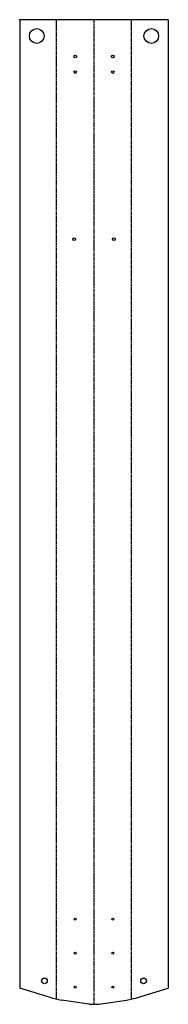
# Model space of a CAD drawing. Header units: millimetres. Extents: x 0 to 525, y 0 to 3479.
import ezdxf

# ---------------------------------------------------------------- set-up
doc = ezdxf.new("R2010")
doc.units = ezdxf.units.MM
doc.header["$PDSIZE"] = -1
doc.linetypes.add('SLD-İki-Kısa-Kesik-Çizgili-Uzun-Kesik-Çizgi', pattern=[15.748, 8.128, -1.524, 1.524, -1.524, 1.524, -1.524])
doc.linetypes.add('SLD-Sürekli', pattern=[0])

msp = doc.modelspace()

# ---------------------------------------------------------------- linework, layer by layer
at = {"color": 7, "linetype": 'SLD-Sürekli', "lineweight": 25}
for p, q in [((0.4, 3478.7), (0.4, 57.6)), ((524.5, 3478.7), (0.4, 3478.7)), ((524.5, 3478.7), (524.5, 57.6)), ((112.7, 23.3), (0.4, 57.6)), ((412.2, 23.3), (524.5, 57.6)), ((112.7, 23.3), (147.5, 15.3)), ((245.1, 0.4), (147.5, 15.3)), ((245.1, 0.4), (279.8, 0.4)), ((279.8, 0.4), (377.4, 15.3)), ((377.4, 15.3), (412.2, 23.3))]:
    msp.add_line(p, q, dxfattribs=at)
at = {"color": 7, "linetype": 'SLD-İki-Kısa-Kesik-Çizgili-Uzun-Kesik-Çizgi'}
for p, q in [((130.1, 19.3), (130.1, 3478.7)), ((262.5, 0.4), (262.5, 3478.7)), ((394.8, 19.3), (394.8, 3478.7))]:
    msp.add_line(p, q, dxfattribs=at)
at = {"color": 7, "linetype": 'SLD-Sürekli', "lineweight": 25}
for centre, radius in [((60.4, 3421.2), 26), ((464.5, 3421.2), 26), ((196.3, 3348.7), 4.5), ((328.6, 3348.7), 4.5), ((196.3, 3293.7), 4.5), ((328.6, 3293.7), 4.5), ((192.7, 2703.2), 4.5), ((332.6, 2703.2), 4.5), ((196.3, 301.3), 3.4), ((328.6, 301.3), 3.4), ((196.3, 181.3), 3.4), ((328.6, 181.3), 3.4), ((87.7, 83.2), 10), ((437.2, 83.2), 10), ((196.3, 61.3), 3.4), ((328.6, 61.3), 3.4)]:
    msp.add_circle(centre, radius, dxfattribs=at)
at = {"color": 7, "linetype": 'SLD-Sürekli'}
msp.add_point((0.4, 3478.7), dxfattribs=at)

doc.saveas('drawing.dxf')
